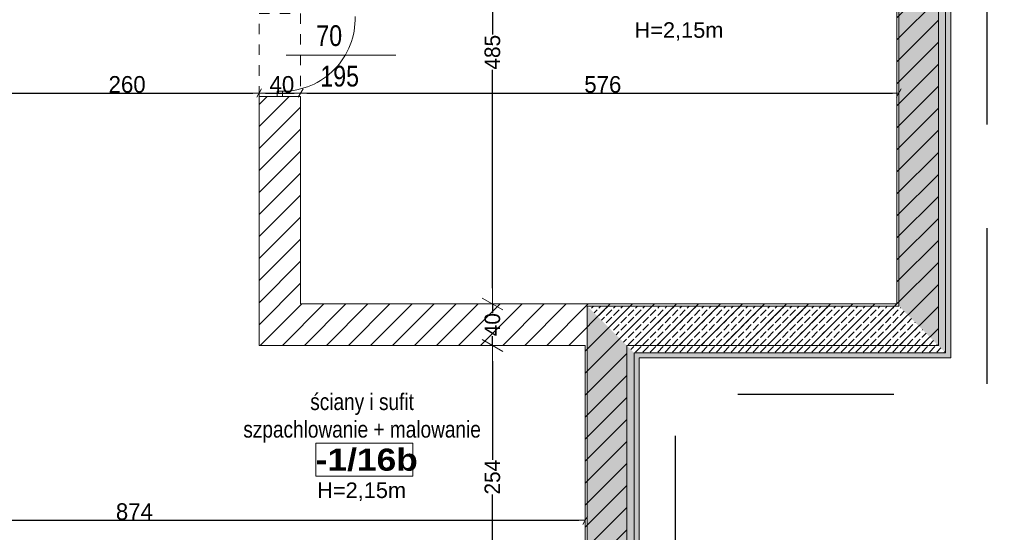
# Model space of a CAD drawing. Header units: millimetres. Extents: x -44596 to 32114, y 34976 to 82978.
# Tile 41 of 63: x 25731 to 26679, y 58302 to 58796. Entities that reach past the tile are written whole.
import ezdxf

# ---------------------------------------------------------------- set-up
doc = ezdxf.new("R2010")
doc.units = ezdxf.units.MM
doc.header["$MEASUREMENT"] = 0
doc.linetypes.add('Dashed-002', pattern=[20, 10, -10])
doc.linetypes.add('Przerywana długa', pattern=[250, 150, -100])
for name, color, linetype in [('311-RS', 7, 'Continuous'), ('410-Fundamenty', 7, 'Continuous'), ('499-Wymiary i opisy', 7, 'Continuous'), ('MF-NR', 7, 'Continuous'), ('MF_KRESKOWANIE', 7, 'Continuous'), ('MF_NR', 7, 'Continuous'), ('MF_OKNA', 7, 'Continuous'), ('MF_OPISY', 7, 'Continuous'), ('MF_przerywana', 7, 'Continuous'), ('MF_SCIANY_KONSTR', 7, 'Continuous'), ('MF_WIDOK', 7, 'Continuous'), ('MF_WYM_DUŻE', 7, 'Continuous')]:
    doc.layers.add(name, color=color, linetype=linetype)
doc.styles.add('GENERATED_STYLE_2', font='txt')
doc.styles.add('GENERATED_STYLE_4', font='txt')
doc.styles.add('GENERATED_STYLE_6', font='txt')
doc.dimstyles.new('GENERATED_STYLE__2', dxfattribs={"dimtxt": 16, "dimasz": 6.08, "dimexe": 0.18, "dimexo": 0.0625, "dimgap": 0.09, "dimtad": 1, "dimdec": 0, "dimzin": 0, "dimdsep": 46, "dimtxsty": 'GENERATED_STYLE_4', "dimblk": 'ARROWHEAD_2', "dimblk1": 'ARROWHEAD_2', "dimblk2": 'ARROWHEAD_2', "dimcen": 0.09, "dimse1": 1, "dimse2": 1, "dimclrd": 7, "dimclre": 7, "dimclrt": 7, "dimadec": 0, "dimazin": 0, "dimtfac": 1, "dimtdec": 4, "dimtmove": 0, "dimatfit": 3, "dimfxl": 1, "dimtolj": 1, "dimtzin": 0, "dimarcsym": 0})
doc.dimstyles.new('GENERATED_STYLE__3', dxfattribs={"dimtxt": 16, "dimasz": 6.08, "dimexe": 0.18, "dimexo": 0.0625, "dimgap": 0.09, "dimtad": 1, "dimtih": 1, "dimtoh": 1, "dimdec": 0, "dimzin": 0, "dimdsep": 46, "dimtxsty": 'GENERATED_STYLE_4', "dimblk": 'ARROWHEAD_2', "dimblk1": 'ARROWHEAD_2', "dimblk2": 'ARROWHEAD_2', "dimcen": 0.09, "dimse1": 1, "dimse2": 1, "dimclrd": 7, "dimclre": 7, "dimclrt": 7, "dimadec": 0, "dimazin": 0, "dimtfac": 1, "dimtdec": 4, "dimtmove": 0, "dimatfit": 3, "dimfxl": 1, "dimtolj": 1, "dimtzin": 0, "dimarcsym": 0})
doc.dimstyles.new('GENERATED_STYLE__6', dxfattribs={"dimtxt": 15, "dimasz": 15.2, "dimexe": 0.18, "dimexo": 0.0625, "dimgap": 0.09, "dimtad": 1, "dimdec": 0, "dimzin": 0, "dimdsep": 46, "dimtxsty": 'GENERATED_STYLE_2', "dimblk": 'ARROWHEAD_2', "dimblk1": 'ARROWHEAD_2', "dimblk2": 'ARROWHEAD_2', "dimcen": 0.09, "dimse1": 1, "dimse2": 1, "dimclrd": 7, "dimclre": 7, "dimclrt": 7, "dimadec": 0, "dimazin": 0, "dimtfac": 1, "dimtdec": 4, "dimtmove": 0, "dimatfit": 3, "dimfxl": 1, "dimtolj": 1, "dimtzin": 0, "dimarcsym": 0})
pattern_1 = [(90, (5608535.7913, 4486378.8167), (-3.4641016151, 0), [2, -4]), (90, (5608534.0592, 4486381.8167), (-3.4641016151, 0), [2, -4]), (150, (5608535.7913, 4486380.8167), (1.7320508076, 3), [2, -4]), (150, (5608532.3272, 4486380.8167), (1.7320508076, 3), [2, -4]), (210, (5608535.7913, 4486378.8167), (-1.7320508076, 3), [2, -4]), (210, (5608532.3272, 4486378.8167), (-1.7320508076, 3), [2, -4])]
pattern_2 = [(45, (5608535.791, 4486378.817), (-7.071067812, 7.071067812), [7.5, -2.5]), (45, (5608535.791, 4486385.888), (-7.071067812, 7.071067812), [7.5, -2.5])]

# ---------------------------------------------------------------- blocks, each defined once
blk = doc.blocks.new('ARROWHEAD_2')
at = {"color": 0, "linetype": 'Continuous', "lineweight": 0}
for p, q in [((-0.378, -0.655), (0.378, 0.655)), ((0, 0), (-1, 0))]:
    blk.add_line(p, q, dxfattribs=at)
blk = doc.blocks.new('*D101')
at = {"layer": 'Defpoints', "color": 0}
for p in [(25961.19, 58482.49), (26185.85, 58482.49), (25661.19, 58228.49)]:
    blk.add_point(p, dxfattribs=at)
at = {"layer": 'MF_WYM_DUŻE', "color": 7, "linetype": 'Continuous', "lineweight": -2}
for p, q in [((26185.85, 58467.29), (26185.85, 58372.33)), ((26185.85, 58243.69), (26185.85, 58338.81))]:
    blk.add_line(p, q, dxfattribs=at)
at = {"layer": 'MF_WYM_DUŻE', "color": 7, "lineweight": -2, "xscale": 15.2, "yscale": 15.2, "zscale": 15.2}
for p, rotation in [((26185.85, 58482.49), 90), ((26185.85, 58228.49), 270)]:
    blk.add_blockref('ARROWHEAD_2', p, dxfattribs=dict(at, rotation=rotation))
at = {"layer": 'MF_WYM_DUŻE', "color": 7, "lineweight": 13, "insert": (26185.85, 58355.57), "char_height": 15, "attachment_point": 5, "rotation": 90, "style": 'GENERATED_STYLE_2'}
blk.add_mtext('\\A1;254', dxfattribs=at)
blk = doc.blocks.new('*D102')
at = {"layer": 'Defpoints', "color": 0}
for p in [(26001.19, 58522.49), (26185.85, 58522.49), (25961.19, 58482.49)]:
    blk.add_point(p, dxfattribs=at)
at = {"layer": 'MF_WYM_DUŻE', "color": 7, "linetype": 'Continuous', "lineweight": -2}
for p, q in [((26185.85, 58537.69), (26185.85, 58552.89)), ((26185.85, 58522.49), (26185.85, 58513.66)), ((26185.85, 58482.49), (26185.85, 58491.44)), ((26185.85, 58467.29), (26185.85, 58452.09))]:
    blk.add_line(p, q, dxfattribs=at)
at = {"layer": 'MF_WYM_DUŻE', "color": 7, "lineweight": -2, "xscale": 15.2, "yscale": 15.2, "zscale": 15.2}
for p, rotation in [((26185.85, 58522.49), 270), ((26185.85, 58482.49), 90)]:
    blk.add_blockref('ARROWHEAD_2', p, dxfattribs=dict(at, rotation=rotation))
at = {"layer": 'MF_WYM_DUŻE', "color": 7, "lineweight": 13, "insert": (26185.85, 58502.55), "char_height": 15, "attachment_point": 5, "rotation": 90, "style": 'GENERATED_STYLE_2'}
blk.add_mtext('\\A1;40', dxfattribs=at)
blk = doc.blocks.new('*D103')
at = {"layer": 'Defpoints', "color": 0}
for p in [(26001.19, 59007.49), (26185.85, 59007.49), (26001.19, 58522.49)]:
    blk.add_point(p, dxfattribs=at)
at = {"layer": 'MF_WYM_DUŻE', "color": 7, "linetype": 'Continuous', "lineweight": -2}
for p, q in [((26185.85, 58992.29), (26185.85, 58782.09)), ((26185.85, 58537.69), (26185.85, 58748.05))]:
    blk.add_line(p, q, dxfattribs=at)
at = {"layer": 'MF_WYM_DUŻE', "color": 7, "lineweight": -2, "xscale": 15.2, "yscale": 15.2, "zscale": 15.2}
for p, rotation in [((26185.85, 59007.49), 90), ((26185.85, 58522.49), 270)]:
    blk.add_blockref('ARROWHEAD_2', p, dxfattribs=dict(at, rotation=rotation))
at = {"layer": 'MF_WYM_DUŻE', "color": 7, "lineweight": 13, "insert": (26185.85, 58765.07), "char_height": 15, "attachment_point": 5, "rotation": 90, "style": 'GENERATED_STYLE_2'}
blk.add_mtext('\\A1;485', dxfattribs=at)
blk = doc.blocks.new('*D137')
at = {"layer": '499-Wymiary i opisy', "color": 7, "linetype": 'Continuous', "lineweight": -2}
blk.add_line((25407.27, 58314.01), (26269.11, 58314.01), dxfattribs=at)
at = {"layer": 'Defpoints', "color": 0}
for p in [(26275.19, 58482.49), (25401.19, 58338.49), (26275.19, 58314.01)]:
    blk.add_point(p, dxfattribs=at)
at = {"layer": '499-Wymiary i opisy', "color": 7, "lineweight": -2, "xscale": 6.080000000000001, "yscale": 6.080000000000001, "zscale": 6.080000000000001, "rotation": 180}
blk.add_blockref('ARROWHEAD_2', (25401.19, 58314.01), dxfattribs=at)
at = {"layer": '499-Wymiary i opisy', "color": 7, "lineweight": -2, "xscale": 6.080000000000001, "yscale": 6.080000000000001, "zscale": 6.080000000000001}
blk.add_blockref('ARROWHEAD_2', (26275.19, 58314.01), dxfattribs=at)
at = {"layer": '499-Wymiary i opisy', "color": 7, "lineweight": 13, "insert": (25841.13, 58322.26), "char_height": 16, "attachment_point": 5, "style": 'GENERATED_STYLE_4'}
blk.add_mtext('\\A1;874', dxfattribs=at)
blk = doc.blocks.new('*D140')
at = {"layer": '499-Wymiary i opisy', "color": 7, "linetype": 'Continuous', "lineweight": -2}
blk.add_line((25707.27, 58725.74), (25955.11, 58725.74), dxfattribs=at)
at = {"layer": 'Defpoints', "color": 0}
for p in [(25961.19, 58725.74), (25701.19, 58634.49), (25961.19, 58482.49)]:
    blk.add_point(p, dxfattribs=at)
at = {"layer": '499-Wymiary i opisy', "color": 7, "lineweight": -2, "xscale": 6.080000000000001, "yscale": 6.080000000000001, "zscale": 6.080000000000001, "rotation": 180}
blk.add_blockref('ARROWHEAD_2', (25701.19, 58725.74), dxfattribs=at)
at = {"layer": '499-Wymiary i opisy', "color": 7, "lineweight": -2, "xscale": 6.080000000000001, "yscale": 6.080000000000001, "zscale": 6.080000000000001}
blk.add_blockref('ARROWHEAD_2', (25961.19, 58725.74), dxfattribs=at)
at = {"layer": '499-Wymiary i opisy', "color": 7, "lineweight": 13, "insert": (25834.13, 58734), "char_height": 16, "attachment_point": 5, "style": 'GENERATED_STYLE_4'}
blk.add_mtext('\\A1;260', dxfattribs=at)
blk = doc.blocks.new('*D141')
at = {"layer": '499-Wymiary i opisy', "color": 7, "linetype": 'Continuous', "lineweight": -2}
blk.add_line((25967.27, 58725.74), (25995.11, 58725.74), dxfattribs=at)
at = {"layer": 'Defpoints', "color": 0}
for p in [(26001.19, 58725.74), (26001.19, 58522.49), (25961.19, 58482.49)]:
    blk.add_point(p, dxfattribs=at)
at = {"layer": '499-Wymiary i opisy', "color": 7, "lineweight": -2, "xscale": 6.080000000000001, "yscale": 6.080000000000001, "zscale": 6.080000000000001, "rotation": 180}
blk.add_blockref('ARROWHEAD_2', (25961.19, 58725.74), dxfattribs=at)
at = {"layer": '499-Wymiary i opisy', "color": 7, "lineweight": -2, "xscale": 6.080000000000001, "yscale": 6.080000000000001, "zscale": 6.080000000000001}
blk.add_blockref('ARROWHEAD_2', (26001.19, 58725.74), dxfattribs=at)
at = {"layer": '499-Wymiary i opisy', "color": 7, "lineweight": 13, "insert": (25983.15, 58734), "char_height": 16, "attachment_point": 5, "style": 'GENERATED_STYLE_4'}
blk.add_mtext('\\A1;40', dxfattribs=at)
blk = doc.blocks.new('*D142')
at = {"layer": '499-Wymiary i opisy', "color": 7, "linetype": 'Continuous', "lineweight": -2}
blk.add_line((26007.27, 58725.74), (26571.11, 58725.74), dxfattribs=at)
at = {"layer": 'Defpoints', "color": 0}
for p in [(26577.19, 58725.74), (26001.19, 58522.49), (26577.19, 58520.49)]:
    blk.add_point(p, dxfattribs=at)
at = {"layer": '499-Wymiary i opisy', "color": 7, "lineweight": -2, "xscale": 6.080000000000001, "yscale": 6.080000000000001, "zscale": 6.080000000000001, "rotation": 180}
blk.add_blockref('ARROWHEAD_2', (26001.19, 58725.74), dxfattribs=at)
at = {"layer": '499-Wymiary i opisy', "color": 7, "lineweight": -2, "xscale": 6.080000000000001, "yscale": 6.080000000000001, "zscale": 6.080000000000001}
blk.add_blockref('ARROWHEAD_2', (26577.19, 58725.74), dxfattribs=at)
at = {"layer": '499-Wymiary i opisy', "color": 7, "lineweight": 13, "insert": (26292.13, 58734), "char_height": 16, "attachment_point": 5, "style": 'GENERATED_STYLE_4'}
blk.add_mtext('\\A1;576', dxfattribs=at)
blk = doc.blocks.new('*D150')
at = {"layer": '499-Wymiary i opisy', "color": 7, "linetype": 'Continuous', "lineweight": -2}
for p, q in [((26820.51, 58464.41), (26820.51, 57931.98)), ((26820.51, 57352.57), (26820.51, 57893.89))]:
    blk.add_line(p, q, dxfattribs=at)
at = {"layer": 'Defpoints', "color": 0}
for p in [(26627.19, 58470.49), (26820.51, 58470.49), (26327.19, 57346.49)]:
    blk.add_point(p, dxfattribs=at)
at = {"layer": '499-Wymiary i opisy', "color": 7, "lineweight": -2, "xscale": 6.080000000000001, "yscale": 6.080000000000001, "zscale": 6.080000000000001}
for p, rotation in [((26820.51, 58470.49), 90), ((26820.51, 57346.49), 270)]:
    blk.add_blockref('ARROWHEAD_2', p, dxfattribs=dict(at, rotation=rotation))
at = {"layer": '499-Wymiary i opisy', "color": 7, "lineweight": 13, "insert": (26820.51, 57912.94), "char_height": 16, "attachment_point": 5, "rotation": 90, "style": 'GENERATED_STYLE_4'}
blk.add_mtext('\\A1;1124', dxfattribs=at)
blk = doc.blocks.new('*D151')
at = {"layer": '499-Wymiary i opisy', "color": 7, "linetype": 'Continuous', "lineweight": -2}
for p, q in [((26820.51, 59590.41), (26820.51, 59056.99)), ((26820.51, 58476.57), (26820.51, 59018.88))]:
    blk.add_line(p, q, dxfattribs=at)
at = {"layer": 'Defpoints', "color": 0}
for p in [(26627.19, 59596.49), (26820.51, 59596.49), (26627.19, 58470.49)]:
    blk.add_point(p, dxfattribs=at)
at = {"layer": '499-Wymiary i opisy', "color": 7, "lineweight": -2, "xscale": 6.080000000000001, "yscale": 6.080000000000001, "zscale": 6.080000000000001}
for p, rotation in [((26820.51, 59596.49), 90), ((26820.51, 58470.49), 270)]:
    blk.add_blockref('ARROWHEAD_2', p, dxfattribs=dict(at, rotation=rotation))
at = {"layer": '499-Wymiary i opisy', "color": 7, "lineweight": 13, "insert": (26820.51, 59037.94), "char_height": 16, "attachment_point": 5, "rotation": 90, "style": 'GENERATED_STYLE_4'}
blk.add_mtext('\\A1;1126', dxfattribs=at)

msp = doc.modelspace()

# ---------------------------------------------------------------- hatches: boundary and pattern name
at = {"layer": '410-Fundamenty', "linetype": 'Continuous', "lineweight": 0}
h = msp.add_hatch(dxfattribs=at)
h.set_pattern_fill('beton', color=251, style=0, pattern_type=2)
h.set_pattern_definition(pattern_2)
h.paths.add_polyline_path([(26622.19, 58475.49), (26622.19, 59591.49), (26607.19, 59576.49), (26607.19, 58490.49)])
h = msp.add_hatch(dxfattribs=at)
h.set_pattern_fill('Styropian', color=251, style=0, pattern_type=2)
h.set_pattern_definition(pattern_1)
h.paths.add_polyline_path([(26627.19, 58470.49), (26627.19, 59596.49), (26622.19, 59591.49), (26622.19, 58475.49)])
h = msp.add_hatch(dxfattribs=at)
h.set_pattern_fill('beton', color=251, style=0, pattern_type=2)
h.set_pattern_definition(pattern_2)
h.paths.add_polyline_path([(26607.19, 58490.49), (26607.19, 59576.49), (26602.19, 59571.49), (26602.19, 58495.49)])
h = msp.add_hatch(dxfattribs=at)
h.set_pattern_fill('beton', color=251, style=0, pattern_type=2)
h.set_pattern_definition(pattern_2)
h.paths.add_polyline_path([(26602.19, 58495.49), (26602.19, 59571.49), (26577.19, 59546.49), (26577.19, 58520.49)])
h = msp.add_hatch(dxfattribs=at)
h.set_pattern_fill('beton', color=251, style=0, pattern_type=2)
h.set_pattern_definition(pattern_2)
h.paths.add_polyline_path([(26302.19, 58495.49), (26602.19, 58495.49), (26577.19, 58520.49), (26277.19, 58520.49)])
h = msp.add_hatch(dxfattribs=at)
h.set_pattern_fill('beton', color=251, style=0, pattern_type=2)
h.set_pattern_definition(pattern_2)
h.paths.add_polyline_path([(26302.19, 57321.49), (26302.19, 58495.49), (26277.19, 58520.49), (26277.19, 57296.49)])
h = msp.add_hatch(dxfattribs=at)
h.set_pattern_fill('beton', color=251, style=0, pattern_type=2)
h.set_pattern_definition(pattern_2)
h.paths.add_polyline_path([(26307.19, 58490.49), (26607.19, 58490.49), (26602.19, 58495.49), (26302.19, 58495.49)])
h = msp.add_hatch(dxfattribs=at)
h.set_pattern_fill('beton', color=251, style=0, pattern_type=2)
h.set_pattern_definition(pattern_2)
h.paths.add_polyline_path([(26307.19, 57326.49), (26307.19, 58490.49), (26302.19, 58495.49), (26302.19, 57321.49)])
h = msp.add_hatch(dxfattribs=at)
h.set_pattern_fill('beton', color=251, style=0, pattern_type=2)
h.set_pattern_definition(pattern_2)
h.paths.add_polyline_path([(26322.19, 58475.49), (26622.19, 58475.49), (26607.19, 58490.49), (26307.19, 58490.49)])
h = msp.add_hatch(dxfattribs=at)
h.set_pattern_fill('beton', color=251, style=0, pattern_type=2)
h.set_pattern_definition(pattern_2)
h.paths.add_polyline_path([(26322.19, 57341.49), (26322.19, 58475.49), (26307.19, 58490.49), (26307.19, 57326.49)])
h = msp.add_hatch(dxfattribs=at)
h.set_pattern_fill('Styropian', color=251, style=0, pattern_type=2)
h.set_pattern_definition(pattern_1)
h.paths.add_polyline_path([(26327.19, 58470.49), (26627.19, 58470.49), (26622.19, 58475.49), (26322.19, 58475.49)])
h = msp.add_hatch(dxfattribs=at)
h.set_pattern_fill('Styropian', color=251, style=0, pattern_type=2)
h.set_pattern_definition(pattern_1)
h.paths.add_polyline_path([(26327.19, 57346.49), (26327.19, 58470.49), (26322.19, 58475.49), (26322.19, 57341.49)])
at = {"layer": 'MF_KRESKOWANIE', "linetype": 'Continuous', "lineweight": 13}
h = msp.add_hatch(dxfattribs=at)
h.set_pattern_fill('bloczki_ceramiczne', color=251, style=0, pattern_type=2)
h.set_pattern_definition([(45, (5608535.791, 4486378.817), (-10.606601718, 10.606601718), [])])
h.paths.add_polyline_path([(26275.19, 58188.49), (26275.19, 57728.49), (25701.19, 57728.49), (25701.19, 57918.49), (25661.19, 57918.49), (25661.19, 57498.49), (25701.19, 57498.49), (25701.19, 57610.49), (25701.19, 57688.49), (26275.19, 57688.49), (26275.19, 57334.49), (26303.19, 57334.49), (26315.19, 57334.49), (26315.19, 58219.49), (26315.19, 58227.49), (26315.19, 58448.49), (26315.19, 58482.49), (26615.19, 58482.49), (26615.19, 58520.49), (26615.19, 58553.49), (26615.19, 59239.49), (26535.19, 59239.49), (26535.19, 59199.49), (26575.19, 59199.49), (26575.19, 59047.49), (26535.19, 59047.49), (26535.19, 59007.49), (26575.19, 59007.49), (26575.19, 58522.49), (26001.19, 58522.49), (26001.19, 58722.49), (25961.19, 58722.49), (25961.19, 58482.49), (26275.19, 58482.49), (26275.19, 58228.49), (25661.19, 58228.49), (25661.19, 57998.49), (25701.19, 57998.49), (25701.19, 58188.49)])

# ---------------------------------------------------------------- linework, layer by layer
at = {"layer": '410-Fundamenty', "color": 251, "linetype": 'Continuous', "lineweight": 13}
for p, q in [((26622.19, 58475.49), (26622.19, 59591.49)), ((26322.19, 58475.49), (26622.19, 58475.49)), ((26322.19, 57341.49), (26322.19, 58475.49))]:
    msp.add_line(p, q, dxfattribs=at)
at = {"layer": '410-Fundamenty', "color": 251, "linetype": 'Continuous', "lineweight": 13, "flags": 128}
for points in [[(26627.19, 58470.49), (26627.19, 59596.49)], [(26577.19, 59546.49), (26577.19, 58520.49)], [(26577.19, 58520.49), (26277.19, 58520.49)], [(26277.19, 58520.49), (26277.19, 57296.49)], [(26327.19, 58470.49), (26627.19, 58470.49)], [(26327.19, 57346.49), (26327.19, 58470.49)]]:
    msp.add_lwpolyline(points, dxfattribs=at)
at = {"layer": 'MF-NR', "color": 251, "linetype": 'Continuous', "lineweight": 13}
for p, q in [((26015.81, 58388.3), (26109.15, 58388.3)), ((26015.81, 58356.4), (26015.81, 58388.3)), ((26109.15, 58388.3), (26109.15, 58356.4))]:
    msp.add_line(p, q, dxfattribs=at)
at = {"layer": 'MF-NR', "color": 251, "linetype": 'Continuous', "lineweight": 13, "flags": 128}
msp.add_lwpolyline([(26109.15, 58356.4), (26015.81, 58356.4)], dxfattribs=at)
at = {"layer": 'MF_OKNA', "color": 251, "linetype": 'Continuous', "lineweight": 13}
for p, q in [((26092.93, 58762.34), (25987.13, 58762.34)), ((25978.69, 58722.49), (25978.69, 58727.49)), ((25978.69, 58727.49), (25983.69, 58727.49)), ((25981.19, 58722.49), (25978.69, 58722.49)), ((25983.69, 58727.49), (25983.69, 58722.49))]:
    msp.add_line(p, q, dxfattribs=at)
msp.add_arc((25983.69, 58797.49), 70, 270, 1.63725, dxfattribs=at)
at = {"layer": 'MF_OPISY', "color": 251, "linetype": 'Przerywana długa', "lineweight": 30, "flags": 128}
msp.add_lwpolyline([(23190.19, 56267.49), (23190.19, 55002.49), (22890.19, 55002.49), (22890.19, 53806.49), (23039.19, 53806.49), (23039.19, 53652.49), (23039.19, 52892.49), (24235.19, 52892.49), (24235.19, 53042.49), (24836.19, 53042.49), (24836.19, 55735.49), (26302.19, 55735.49), (26302.19, 57351.49), (26362.19, 57351.49), (26362.19, 58435.49), (26662.19, 58435.49), (26662.19, 59631.49), (25762.19, 59631.49), (25762.19, 59781.49), (25016.19, 59781.49), (25016.19, 58730.49), (24716.19, 58730.49), (24716.19, 57080.49), (23550.19, 57080.49), (23550.19, 56267.49)], close=True, dxfattribs=at)
at = {"layer": 'MF_przerywana', "color": 251, "linetype": 'Dashed-002', "lineweight": 13, "flags": 128}
msp.add_lwpolyline([(25961.19, 58802.49), (26001.19, 58802.49), (26001.19, 58722.49), (25961.19, 58722.49)], close=True, dxfattribs=at)
at = {"layer": 'MF_SCIANY_KONSTR', "color": 251, "linetype": 'Continuous', "lineweight": 13}
for p, q in [((26615.19, 59239.49), (26615.19, 58536.99)), ((26575.19, 59007.49), (26575.19, 58522.49)), ((25961.19, 58722.49), (25961.19, 58482.49)), ((25961.19, 58482.49), (25961.19, 58722.49)), ((25961.19, 58722.49), (26001.19, 58722.49)), ((26001.19, 58522.49), (26001.19, 58722.49)), ((26001.19, 58522.49), (26001.19, 58722.49)), ((26001.19, 58522.49), (26001.19, 58722.49)), ((26615.19, 58553.49), (26615.19, 58520.49)), ((26575.19, 58522.49), (26001.19, 58522.49)), ((26615.19, 58493.49), (26615.19, 58523.49)), ((26615.19, 58523.49), (26615.19, 58493.49)), ((26615.19, 58523.49), (26615.19, 58493.49)), ((26615.19, 58520.49), (26615.19, 58482.49)), ((26275.19, 58482.49), (25961.19, 58482.49)), ((26275.19, 58482.49), (26275.19, 58228.49)), ((26615.19, 58482.49), (26315.19, 58482.49)), ((26315.19, 58448.49), (26315.19, 58482.49)), ((26315.19, 58193.49), (26315.19, 58448.49))]:
    msp.add_line(p, q, dxfattribs=at)
at = {"layer": 'MF_WIDOK', "color": 251, "linetype": 'Continuous', "lineweight": 15, "flags": 128}
msp.add_lwpolyline([(26015.81, 58388.3), (26109.15, 58388.3), (26109.15, 58356.4), (26015.81, 58356.4)], close=True, dxfattribs=at)

# ---------------------------------------------------------------- texts
at = {"layer": '311-RS', "color": 251, "linetype": 'Continuous', "lineweight": 13, "insert": (26060.36, 58436.27), "char_height": 16, "attachment_point": 2, "line_spacing_factor": 0.996429, "style": 'GENERATED_STYLE_4'}
msp.add_mtext('\\A1;{\\pqc;\\fArial Narrow|b0|i0|c238|p34;ściany i sufit\\P\\pqc;\\fArial Narrow|b0|i0|c238|p34;szpachlowanie + malowanie}', dxfattribs=at)
at = {"layer": 'MF_NR', "color": 251, "linetype": 'Continuous', "lineweight": 13, "insert": (26015.72, 58361.18), "char_height": 21.2625, "attachment_point": 7, "style": 'GENERATED_STYLE_6'}
msp.add_mtext('\\A1;{\\pql;\\fArial Black|b0|i0|c238|p38;-1/16b}', dxfattribs=at)
at = {"layer": 'MF_OKNA', "color": 251, "linetype": 'Continuous', "lineweight": 13, "char_height": 20, "attachment_point": 4, "style": 'GENERATED_STYLE_2'}
for s, insert in [('\\A1;{\\W0.800000x;\\pql;\\fArial|b0|i0|c238|p38;70}', (26016.28, 58780.94)), ('\\A1;{\\W0.800000x;\\pql;\\fArial|b0|i0|c238|p38;195}', (26020.12, 58741.92))]:
    msp.add_mtext(s, dxfattribs=dict(at, insert=insert))
at = {"layer": 'MF_OPISY', "color": 251, "linetype": 'Continuous', "lineweight": 13, "char_height": 15, "attachment_point": 2, "style": 'GENERATED_STYLE_2'}
for insert in [(26365.45, 58793.97), (26059.91, 58350.46)]:
    msp.add_mtext('\\A1;{\\pqc;\\fArial|b0|i0|c238|p38;H=2,15m}', dxfattribs=dict(at, insert=insert))

# ---------------------------------------------------------------- dimensions: what is measured, and where the dimension line sits
at = {"layer": '499-Wymiary i opisy', "color": 251, "linetype": 'Continuous', "lineweight": 13}
for base, p1, p2, picture, middle in [((26820.51, 59596.49), (26627.19, 58470.49), (26627.19, 59596.49), '*D151', (26820.51, 59037.94)), ((26820.51, 58470.49), (26327.19, 57346.49), (26627.19, 58470.49), '*D150', (26820.51, 57912.94))]:
    dim = msp.add_linear_dim(base=base, p1=p1, p2=p2, angle=90, dimstyle='GENERATED_STYLE__2', dxfattribs=at)
    dim.commit()
    dim.dimension.update_dxf_attribs({"geometry": picture, "text_midpoint": middle, "dimtype": 160, "text_rotation": 90})
for base, p1, p2, picture, middle in [((25961.19, 58725.74), (25701.19, 58634.49), (25961.19, 58482.49), '*D140', (25834.13, 58725.74)), ((26001.19, 58725.74), (25961.19, 58482.49), (26001.19, 58522.49), '*D141', (25983.15, 58725.74)), ((26577.19, 58725.74), (26001.19, 58522.49), (26577.19, 58520.49), '*D142', (26292.13, 58725.74)), ((26275.19, 58314.01), (25401.19, 58338.49), (26275.19, 58482.49), '*D137', (25841.13, 58314.01))]:
    dim = msp.add_linear_dim(base=base, p1=p1, p2=p2, dimstyle='GENERATED_STYLE__3', dxfattribs=at)
    dim.commit()
    dim.dimension.update_dxf_attribs({"geometry": picture, "text_midpoint": middle, "dimtype": 160})
at = {"layer": 'MF_WYM_DUŻE', "color": 251, "linetype": 'Continuous', "lineweight": 13}
for base, p1, p2, picture, middle in [((26185.85, 59007.49), (26001.19, 58522.49), (26001.19, 59007.49), '*D103', (26185.85, 58765.07)), ((26185.85, 58522.49), (25961.19, 58482.49), (26001.19, 58522.49), '*D102', (26185.85, 58502.55)), ((26185.85, 58482.49), (25661.19, 58228.49), (25961.19, 58482.49), '*D101', (26185.85, 58355.57))]:
    dim = msp.add_linear_dim(base=base, p1=p1, p2=p2, angle=90, dimstyle='GENERATED_STYLE__6', dxfattribs=at)
    dim.commit()
    dim.dimension.update_dxf_attribs({"geometry": picture, "text_midpoint": middle, "dimtype": 160, "text_rotation": 90})

doc.saveas('drawing.dxf')
